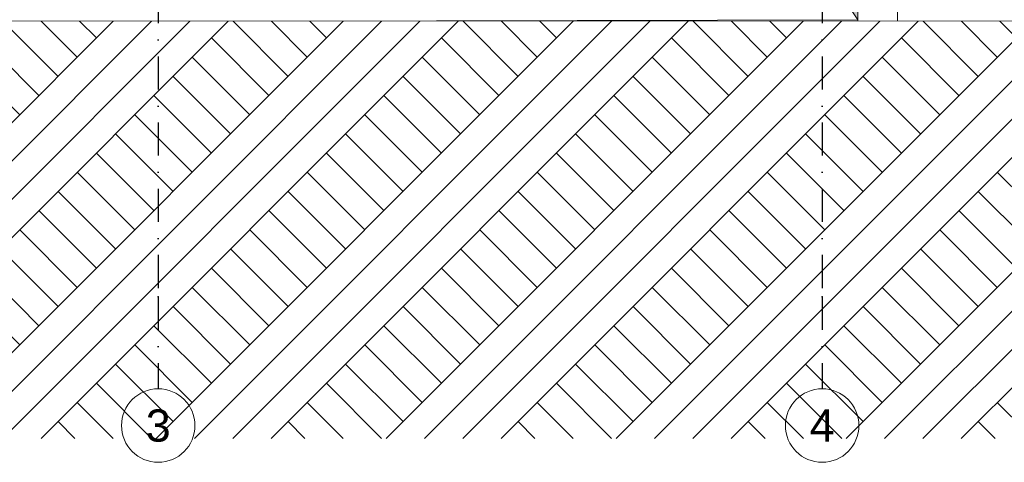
# Model space of a CAD drawing. Header units: millimetres. Extents: x -5786624 to -5751925, y -4800 to 9338.
# Tile 9 of 15: x -5769275 to -5758552, y -4800 to 16. Entities that reach past the tile are written whole.
import ezdxf
from ezdxf.enums import TextEntityAlignment as Align

# ---------------------------------------------------------------- set-up
doc = ezdxf.new("R2010")
doc.units = ezdxf.units.MM
doc.header["$MEASUREMENT"] = 0
doc.linetypes.add('Kropki i Kreski', pattern=[720, 360, -180, 0, -180])
doc.linetypes.add('Wipeout_Contour', pattern=[1000, 0, -1000])
for name, color, linetype in [('Nowe_130-Z Teren otaczajacy', 7, 'Continuous'), ('Nowe_280-A Dachy Powłoki', 7, 'Continuous'), ('Nowe_410-K Osie', 7, 'Continuous'), ('Nowe_420-K Ściany', 7, 'Continuous'), ('Nowe_460-K Stropy', 7, 'Continuous'), ('Nowe_Wypełnienia PZT', 7, 'Continuous')]:
    doc.layers.add(name, color=color, linetype=linetype)
for name, color, linetype, lineweight in [('Nowe_130-Z Teren otaczajacy_Nr_pióra__2', 8, 'Continuous', 13), ('Nowe_130-Z Teren otaczajacy_Nr_pióra__93', 7, 'Continuous', 13), ('Nowe_410-K Osie_Nr_pióra__1', 7, 'Continuous', 13), ('Nowe_410-K Osie_Nr_pióra__7', 7, 'Continuous', 13), ('Nowe_420-K Ściany_Nr_pióra__87', 7, 'Continuous', 13), ('Nowe_460-K Stropy_Nr_pióra__89', 7, 'Continuous', 13)]:
    doc.layers.add(name, color=color, linetype=linetype, lineweight=lineweight)
for name, color, linetype, lineweight, true_color in [('Nowe_130-Z Teren otaczajacy_Nr_pióra__61', 7, 'Continuous', 13, 0x6a6a6a), ('Nowe_280-A Dachy Powłoki_Nr_pióra__61', 7, 'Continuous', 13, 0x6a6a6a), ('Nowe_410-K Osie_Nr_pióra__25', 7, 'Continuous', 25, 0x40a5ff), ('Nowe_420-K Ściany_Nr_pióra__61', 7, 'Continuous', 13, 0x6a6a6a), ('Nowe_460-K Stropy_Nr_pióra__61', 7, 'Continuous', 13, 0x6a6a6a), ('Nowe_Wypełnienia PZT_Nr_pióra__61', 7, 'Continuous', 13, 0x6a6a6a)]:
    doc.layers.add(name, color=color, linetype=linetype, lineweight=lineweight, true_color=true_color)
doc.styles.add('STYL_AUTOMATYCZNY_1', font='arial.ttf')

# ---------------------------------------------------------------- blocks, each defined once
blk = doc.blocks.new('ElemPrzekroju_19', base_point=(-5361782, 0))
at = {"layer": 'Nowe_420-K Ściany_Nr_pióra__61', "linetype": 'Continuous', "lineweight": 0, "true_color": 0x1a1a1a}
blk.add_hatch(color=250, dxfattribs=at).paths.add_polyline_path([(-5760246, -3850), (-5760226, -3850), (-5760226, -3642), (-5760246, -3642)])
at = {"layer": 'Nowe_420-K Ściany_Nr_pióra__87', "color": 7, "linetype": 'Continuous', "lineweight": 13}
for p, q in [((-5760226, -3642), (-5760226, -3850)), ((-5760226, -3850), (-5760246, -3850))]:
    blk.add_line(p, q, dxfattribs=at)
blk = doc.blocks.new('ElemPrzekroju_20', base_point=(-5361782, 0))
at = {"layer": 'Nowe_130-Z Teren otaczajacy_Nr_pióra__61', "linetype": 'Continuous', "lineweight": 0, "true_color": 0x1a1a1a}
blk.add_hatch(color=250, dxfattribs=at).paths.add_polyline_path([(-5779014, -160), (-5779412, -160), (-5779412, -2396), (-5762132, -2403), (-5762132, -2405), (-5760149, -2406), (-5760149, -160), (-5760544, -160), (-5760544, -158), (-5779014, -158)])
at = {"layer": 'Nowe_130-Z Teren otaczajacy_Nr_pióra__2', "color": 8, "linetype": 'Continuous', "lineweight": 13}
for p, q in [((-5760149, 16), (-5760508, 567)), ((-5766264, 2), (-5760149, 16)), ((-5760149, 16), (-5760149, 2)), ((-5760149, -160), (-5760149, -3642)), ((-5779412, -3642), (-5760149, -3642))]:
    blk.add_line(p, q, dxfattribs=at)
blk = doc.blocks.new('ElemPrzekroju_32', base_point=(-5361782, 0))
at = {"layer": 'Nowe_130-Z Teren otaczajacy', "linetype": 'Continuous', "lineweight": 0, "true_color": 0xaeaeae}
blk.add_hatch(color=253, dxfattribs=at).paths.add_polyline_path([(-5779014, -158), (-5760544, -158), (-5760544, 2), (-5779014, 2)])
at = {"layer": 'Nowe_130-Z Teren otaczajacy_Nr_pióra__2', "color": 8, "linetype": 'Continuous', "lineweight": 13}
for p, q in [((-5760544, 2), (-5760539, 2)), ((-5760539, 2), (-5760443, 2)), ((-5760443, 2), (-5760357, 2)), ((-5760357, 2), (-5760281, 2)), ((-5760281, 2), (-5760214, 2)), ((-5760214, 2), (-5760189, 2)), ((-5760189, 2), (-5760173, 2)), ((-5760189, 2), (-5760189, 0)), ((-5760173, 2), (-5760148, 2))]:
    blk.add_line(p, q, dxfattribs=at)
at = {"layer": 'Nowe_130-Z Teren otaczajacy_Nr_pióra__93', "color": 7, "linetype": 'Continuous', "lineweight": 13}
for p, q in [((-5760544, 2), (-5779014, 2)), ((-5760544, 2), (-5760544, 0)), ((-5760544, -158), (-5779014, -158))]:
    blk.add_line(p, q, dxfattribs=at)
blk = doc.blocks.new('ElemPrzekroju_34', base_point=(-5361782, 0))
at = {"layer": 'Nowe_420-K Ściany_Nr_pióra__61', "linetype": 'Continuous', "lineweight": 0, "true_color": 0x1a1a1a}
for points in [[(-5762020, -3850), (-5762019, -3850), (-5762019, -3642), (-5762020, -3642)], [(-5762019, -3850), (-5760246, -3850), (-5760246, -3642), (-5762019, -3642)], [(-5762019, -3850), (-5762019, -3850), (-5762019, -3642), (-5762019, -3642)], [(-5762019, -3850), (-5762019, -3850), (-5762019, -3642), (-5762019, -3642)]]:
    blk.add_hatch(color=250, dxfattribs=at).paths.add_polyline_path(points)
at = {"layer": 'Nowe_420-K Ściany_Nr_pióra__87', "color": 7, "linetype": 'Continuous', "lineweight": 13}
for p, q in [((-5762020, -3642), (-5762020, -3850)), ((-5762019, -3850), (-5762019, -3642)), ((-5762020, -3850), (-5762019, -3850)), ((-5762019, -3850), (-5762019, -3850)), ((-5760246, -3850), (-5762019, -3850))]:
    blk.add_line(p, q, dxfattribs=at)
blk = doc.blocks.new('ElemPrzekroju_35', base_point=(-5361782, 0))
at = {"layer": 'Nowe_460-K Stropy_Nr_pióra__61', "linetype": 'Continuous', "lineweight": 0, "true_color": 0x1a1a1a}
for points in [[(-5762030, -3930), (-5760536, -3930), (-5760536, -3850), (-5762030, -3850)], [(-5779136, -3930), (-5779136, -4190), (-5760536, -4190), (-5760536, -3930), (-5762030, -3930), (-5762030, -4180), (-5777542, -4180), (-5777542, -3930)], [(-5762030, -3930), (-5760536, -3930), (-5760536, -3930), (-5762030, -3930)]]:
    blk.add_hatch(color=250, dxfattribs=at).paths.add_polyline_path(points)
at = {"layer": 'Nowe_460-K Stropy_Nr_pióra__89', "color": 7, "linetype": 'Continuous', "lineweight": 13}
for p, q in [((-5762030, -3850), (-5762020, -3850)), ((-5760536, -3930), (-5760536, -3850)), ((-5760536, -4190), (-5760536, -3930)), ((-5760536, -3930), (-5760536, -3930)), ((-5779136, -4190), (-5760536, -4190))]:
    blk.add_line(p, q, dxfattribs=at)
blk = doc.blocks.new('ElemPrzekroju_41', base_point=(-5361782, 0))
at = {"layer": 'Nowe_420-K Ściany_Nr_pióra__61', "linetype": 'Continuous', "lineweight": 0, "true_color": 0x1a1a1a}
blk.add_hatch(color=250, dxfattribs=at).paths.add_polyline_path([(-5777542, -3642), (-5777542, -4180), (-5762030, -4180), (-5762030, -3642)])
at = {"layer": 'Nowe_420-K Ściany_Nr_pióra__87', "color": 7, "linetype": 'Continuous', "lineweight": 13}
for q in [(-5762030, -3642), (-5777542, -4180)]:
    blk.add_line((-5762030, -4180), q, dxfattribs=at)
blk = doc.blocks.new('ElemPrzekroju_43', base_point=(-5361782, 0))
at = {"layer": 'Nowe_280-A Dachy Powłoki_Nr_pióra__61', "linetype": 'Continuous', "lineweight": 0, "true_color": 0x1a1a1a}
for points in [[(-5763531, 5600), (-5760149, 389), (-5760149, 400), (-5763531, 5611)], [(-5760057, 411), (-5760055, 408), (-5760023, 403), (-5760012, 400), (-5760011, 400), (-5760012, 401), (-5761678, 2937), (-5763431, 5609), (-5763431, 5611), (-5763531, 5611), (-5760175, 441)], [(-5763531, 5600), (-5763531, 5307), (-5760149, 96), (-5760149, 389)], [(-5763531, 5210), (-5762022, 2885), (-5762021, 2885), (-5762021, 2885), (-5760508, 567), (-5760149, 16), (-5760149, 2), (-5760149, 2), (-5760149, 96), (-5763531, 5307)], [(-5760012, 397), (-5760005, 398), (-5760011, 398), (-5760011, 399), (-5760011, 400), (-5760012, 400)], [(-5760149, -160), (-5760149, -160), (-5760149, -1043), (-5760149, -1043)], [(-5759714, -160), (-5760149, -160), (-5760149, -1043), (-5759714, -1043)]]:
    blk.add_hatch(color=250, dxfattribs=at).paths.add_polyline_path(points)
at = {"layer": 'Nowe_280-A Dachy Powłoki_Nr_pióra__61', "color": 251, "linetype": 'Continuous', "lineweight": 13, "true_color": 0x6a6a6a}
for p, q in [((-5763431, 5611), (-5763531, 5611)), ((-5763531, 5611), (-5760149, 400)), ((-5763531, 5600), (-5763531, 5611)), ((-5763531, 5307), (-5763531, 5600)), ((-5763531, 5210), (-5763531, 5307)), ((-5759714, 400), (-5759961, 779)), ((-5760149, 400), (-5760011, 400)), ((-5760149, 389), (-5760149, 400)), ((-5760149, 96), (-5760149, 389)), ((-5760005, 400), (-5759714, 400)), ((-5759714, 389), (-5759714, 400)), ((-5759714, 96), (-5759714, 389)), ((-5760149, 2), (-5760149, 96)), ((-5759714, 0), (-5759714, 96)), ((-5760149, -1043), (-5760149, -160)), ((-5759714, -1043), (-5759714, -160)), ((-5760149, -1043), (-5760149, -1043)), ((-5759714, -1043), (-5760149, -1043))]:
    blk.add_line(p, q, dxfattribs=at)
blk = doc.blocks.new('ElemPrzekroju_96', base_point=(-5361782, 0))
at = {"layer": 'Nowe_420-K Ściany_Nr_pióra__61', "linetype": 'Continuous', "lineweight": 0, "true_color": 0x1a1a1a}
blk.add_hatch(color=250, dxfattribs=at).paths.add_polyline_path([(-5762030, -3642), (-5762030, -3850), (-5762020, -3850), (-5762020, -3642)])
blk = doc.blocks.new('ElemPrzekroju_123', base_point=(-5361782, 0))
at = {"layer": 'Nowe_130-Z Teren otaczajacy', "linetype": 'Continuous', "lineweight": 0, "true_color": 0xaeaeae}
blk.add_hatch(color=253, dxfattribs=at).paths.add_polyline_path([(-5754190, 0), (-5758726, 0), (-5758726, -160), (-5754190, -160)])
at = {"layer": 'Nowe_130-Z Teren otaczajacy_Nr_pióra__93', "color": 7, "linetype": 'Continuous', "lineweight": 13}
for p, q in [((-5754190, 0), (-5758726, 0)), ((-5754190, -160), (-5758726, -160))]:
    blk.add_line(p, q, dxfattribs=at)
blk = doc.blocks.new('ElemPrzekroju_124', base_point=(-5361782, 0))
at = {"layer": 'Nowe_130-Z Teren otaczajacy', "linetype": 'Continuous', "lineweight": 0, "true_color": 0xaeaeae}
blk.add_hatch(color=253, dxfattribs=at).paths.add_polyline_path([(-5758726, 0), (-5760544, 0), (-5760544, -160), (-5758726, -160)])
at = {"layer": 'Nowe_130-Z Teren otaczajacy_Nr_pióra__93', "color": 7, "linetype": 'Continuous', "lineweight": 13}
for p, q in [((-5758726, 0), (-5760544, 0)), ((-5760544, -158), (-5760544, -160)), ((-5758726, -160), (-5760544, -160))]:
    blk.add_line(p, q, dxfattribs=at)
blk = doc.blocks.new('Standardowy znacznik osi[3]', base_point=(-5767766, 8538))
at = {"layer": 'Nowe_410-K Osie_Nr_pióra__25', "color": 161, "linetype": 'Kropki i Kreski', "lineweight": 25, "true_color": 0x40a5ff}
for p, q in [((-5767766, 7538), (-5767766, 8538)), ((-5767766, 7538), (-5767766, -3000)), ((-5767766, -3000), (-5767766, -4000))]:
    blk.add_line(p, q, dxfattribs=at)
for p in [(-5767766, 7538), (-5767766, 7538), (-5767766, -3000), (-5767766, -3000)]:
    blk.add_point(p, dxfattribs=at)
at = {"layer": 'Nowe_410-K Osie_Nr_pióra__7', "color": 7, "linetype": 'Continuous', "lineweight": 13}
for centre in [(-5767766, 8938), (-5767766, -4400)]:
    blk.add_circle(centre, 400, dxfattribs=at)
at = {"layer": 'Nowe_410-K Osie_Nr_pióra__1', "color": 7, "lineweight": 13, "style": 'STYL_AUTOMATYCZNY_1'}
for tag, p in [('AC_MarkerText_1_0', (-5767766, 9113)), ('AC_MarkerText_1_1', (-5767766, -4225))]:
    blk.add_attdef(tag, text='', height=350, rotation=360, dxfattribs=at).set_placement(p, align=Align.TOP_CENTER)
blk = doc.blocks.new('Standardowy znacznik osi[4]', base_point=(-5760536, 8538))
at = {"layer": 'Nowe_410-K Osie_Nr_pióra__25', "color": 161, "linetype": 'Kropki i Kreski', "lineweight": 25, "true_color": 0x40a5ff}
for p, q in [((-5760536, 7538), (-5760536, 8538)), ((-5760536, 7538), (-5760536, -3000)), ((-5760536, -3000), (-5760536, -4000))]:
    blk.add_line(p, q, dxfattribs=at)
for p in [(-5760536, 7538), (-5760536, 7538), (-5760536, -3000), (-5760536, -3000)]:
    blk.add_point(p, dxfattribs=at)
at = {"layer": 'Nowe_410-K Osie_Nr_pióra__7', "color": 7, "linetype": 'Continuous', "lineweight": 13}
for centre in [(-5760536, 8938), (-5760536, -4400)]:
    blk.add_circle(centre, 400, dxfattribs=at)
at = {"layer": 'Nowe_410-K Osie_Nr_pióra__1', "color": 7, "lineweight": 13, "style": 'STYL_AUTOMATYCZNY_1'}
for tag, p in [('AC_MarkerText_1_0', (-5760536, 9113)), ('AC_MarkerText_1_1', (-5760536, -4225))]:
    blk.add_attdef(tag, text='', height=350, rotation=360, dxfattribs=at).set_placement(p, align=Align.TOP_CENTER)

msp = doc.modelspace()

# ---------------------------------------------------------------- block references
at = {"layer": 'Nowe_130-Z Teren otaczajacy', "lineweight": 0}
for name in ['ElemPrzekroju_20', 'ElemPrzekroju_124', 'ElemPrzekroju_32', 'ElemPrzekroju_123']:
    msp.add_blockref(name, (-5361782, 0), dxfattribs=at)
at = {"layer": 'Nowe_280-A Dachy Powłoki', "lineweight": 0}
msp.add_blockref('ElemPrzekroju_43', (-5361782, 0), dxfattribs=at)
at = {"layer": 'Nowe_420-K Ściany', "lineweight": 0}
for name in ['ElemPrzekroju_41', 'ElemPrzekroju_96', 'ElemPrzekroju_34', 'ElemPrzekroju_19']:
    msp.add_blockref(name, (-5361782, 0), dxfattribs=at)
at = {"layer": 'Nowe_460-K Stropy', "lineweight": 0}
msp.add_blockref('ElemPrzekroju_35', (-5361782, 0), dxfattribs=at)

# ---------------------------------------------------------------- next in the draw order: wipeouts: each hides what was drawn before it
at = {"color": 254, "linetype": 'Wipeout_Contour', "lineweight": 0, "ltscale": 23077101.96437748}
msp.add_wipeout([(-5786624, 0), (-5751925, 0), (-5751925, -4541), (-5786624, -4541)], dxfattribs=at).dxf.layer = 'Nowe_Wypełnienia PZT'

# ---------------------------------------------------------------- next in the draw order: hatches: boundary and pattern name
at = {"layer": 'Nowe_Wypełnienia PZT_Nr_pióra__61', "linetype": 'Continuous', "lineweight": 13, "true_color": 0x6a6a6a}
h = msp.add_hatch(dxfattribs=at)
h.set_pattern_fill('Grunt', color=251, style=0, pattern_type=2)
h.set_pattern_definition([(45, (-5769274.6, -2270.7), (-626.207, 626.207), []), (45, (-5769483.3, -2062), (-1252.41, 1252.41), []), (45, (-5769692, -1853.3), (-1252.41, 1252.41), []), (135, (-5769900.8, -1644.54), (208.7356, 208.7356), [885.59, -885.59])])
h.paths.add_polyline_path([(-5786624, 0), (-5751925, 0), (-5751925, -4541), (-5786624, -4541)])

# ---------------------------------------------------------------- next in the draw order: block references
at = {"layer": 'Nowe_410-K Osie', "color": 8, "linetype": 'Continuous', "lineweight": 13}
ref = msp.add_blockref('Standardowy znacznik osi[3]', (-5767766, 8538), dxfattribs=at)
ref.add_attrib('AC_MarkerText_1', '3', dxfattribs={"layer": 'Nowe_410-K Osie_Nr_pióra__1', "color": 7, "lineweight": 13, "height": 350, "rotation": 360, "style": 'STYL_AUTOMATYCZNY_1'}).set_placement((-5767766, 9113), align=Align.TOP_CENTER)
ref.add_attrib('AC_MarkerText_1_1', '3', dxfattribs={"layer": 'Nowe_410-K Osie_Nr_pióra__1', "color": 7, "lineweight": 13, "height": 350, "rotation": 360, "style": 'STYL_AUTOMATYCZNY_1'}).set_placement((-5767766, -4225), align=Align.TOP_CENTER)
ref = msp.add_blockref('Standardowy znacznik osi[4]', (-5760536, 8538), dxfattribs=at)
ref.add_attrib('AC_MarkerText_1', '4', dxfattribs={"layer": 'Nowe_410-K Osie_Nr_pióra__1', "color": 7, "lineweight": 13, "height": 350, "rotation": 360, "style": 'STYL_AUTOMATYCZNY_1'}).set_placement((-5760536, 9113), align=Align.TOP_CENTER)
ref.add_attrib('AC_MarkerText_1_1', '4', dxfattribs={"layer": 'Nowe_410-K Osie_Nr_pióra__1', "color": 7, "lineweight": 13, "height": 350, "rotation": 360, "style": 'STYL_AUTOMATYCZNY_1'}).set_placement((-5760536, -4225), align=Align.TOP_CENTER)

doc.saveas('drawing.dxf')
